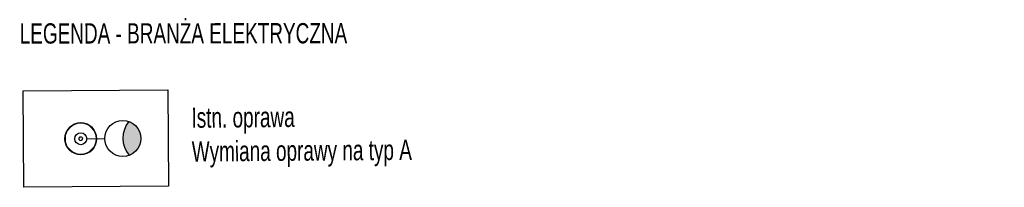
# Model space of a CAD drawing. Header units: metres. Extents: x 7429064 to 7431133, y 5709479 to 5714472.
# Tile 173 of 176: x 7430849 to 7430890, y 5710142 to 5710149. Entities that reach past the tile are written whole.
import ezdxf

# ---------------------------------------------------------------- set-up
doc = ezdxf.new("R2010")
doc.units = ezdxf.units.M
doc.layers.add('[osw]_istn_oprawy oświetleniowe - demontaż', color=5, linetype='Continuous')
doc.layers.add('_1_X-REFY', color=7, linetype='Continuous')
doc.layers.add('[osw]PSI_Brudnopis', color=1, linetype='Continuous', lineweight=20, plot=False)
doc.layers.add('D_4_Tabelka', color=7, linetype='Continuous', lineweight=25, transparency=0.3)

# ---------------------------------------------------------------- blocks, each defined once
blk = doc.blocks.new('*U202')
blk.add_hatch(color=0).paths.add_polyline_path([(3.694, -2.12, 0.369232), (1.565, -3.961, 0.696757)])
at = {"color": 0}
for p, q in [((0, 0), (0, 0)), ((0, 0), (0, 0)), ((0, 0), (0, 0)), ((0, 0), (0, 0)), ((0, 0), (0, 0)), ((0, 0), (0, 0)), ((0.327, -0.378), (1.308, -1.513))]:
    blk.add_line(p, q, dxfattribs=at)
for points in [[(0, 0), (0, 0), (0, 0), (0, 0), (0, 0), (0, 0)], [(0, 0), (0, 0), (0, 0), (0, 0), (0, 0), (0, 0), (0, 0)], [(0, 0), (0, 0), (0, 0)]]:
    blk.add_lwpolyline(points, dxfattribs=at)
for centre, radius in [((0, 0), 0.5), ((2.29, -2.647), 1.5)]:
    blk.add_circle(centre, radius, dxfattribs=at)
blk.add_arc((3.706, -4.285), 2.165, 90.32353, 171.3866, dxfattribs=at)
at = {"layer": '[osw]PSI_Brudnopis'}
for radius in [1.34, 0.17, 0.17]:
    blk.add_circle((0, 0), radius, dxfattribs=at)
at = {"layer": '[osw]PSI_Brudnopis', "color": 10}
for radius in [1.28, 0.14]:
    blk.add_circle((0, 0), radius, dxfattribs=at)
blk = doc.blocks.new('X-ref_Oświetlenie i teletechnika')
at = {"layer": 'D_4_Tabelka', "elevation": -0.002}
blk.add_lwpolyline([(7430849.405, 5710145.993), (7430855.408, 5710146.035), (7430855.436, 5710142.035), (7430849.432, 5710141.993)], close=True, dxfattribs=at)
at = {"layer": '[osw]_istn_oprawy oświetleniowe - demontaż', "color": 3, "xscale": 0.4999999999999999, "yscale": 0.4999999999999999, "zscale": 0.4999999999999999, "rotation": 49.54223236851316}
blk.add_blockref('*U202', (7430851.795, 5710144.01, -0.002), dxfattribs=at)
at = {"layer": 'D_4_Tabelka', "extrusion": (-1.36526e-07, 7.79883e-06, 1), "insert": (7430849.258, 5710148.376, -0.001), "char_height": 0.8415, "width": 30.45097, "attachment_point": 4, "text_direction": (1, 0.000834, 0)}
blk.add_mtext('\\A1;{\\Fcoronet|c238;\\W0.7;\\C7;LEGENDA - BRANŻA ELEKTRYCZNA}', dxfattribs=at)
at = {"layer": 'D_4_Tabelka', "extrusion": (-1.906e-07, 7.79769e-06, 1), "insert": (7430856.404, 5710144.056, -0.002), "char_height": 0.8415, "width": 33.76978, "attachment_point": 4, "text_direction": (0.99997, 0.007768, 0)}
blk.add_mtext('\\A1;{\\fCoronet|b0|i0|c238|p66;\\W0.7;\\C7;Istn. oprawa \\PWymiana oprawy na typ A}', dxfattribs=at)

msp = doc.modelspace()

# ---------------------------------------------------------------- block references
at = {"layer": '_1_X-REFY'}
msp.add_blockref('X-ref_Oświetlenie i teletechnika', (0, 0), dxfattribs=at)

doc.saveas('drawing.dxf')
